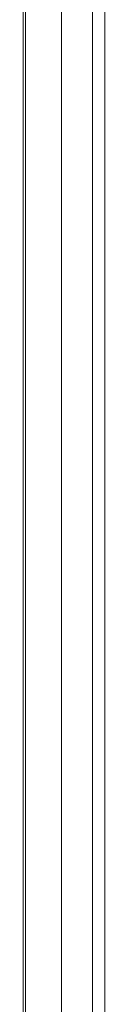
# Model space of a CAD drawing. Header units: inches. Extents: x 4 to 472, y 10 to 298.
# Tile 41 of 45: x 423.382 to 424.223, y 225.23 to 235.4. Entities that reach past the tile are written whole.
import ezdxf

# ---------------------------------------------------------------- set-up
doc = ezdxf.new("R2010")
doc.units = ezdxf.units.IN
doc.header["$LTSCALE"] = 28
doc.header["$MEASUREMENT"] = 0
doc.layers.add('Visible (ANSI)', color=7, linetype='Continuous', lineweight=5)
doc.layers.add('Visible Narrow (ANSI)', color=7, linetype='Continuous', lineweight=5)

msp = doc.modelspace()

# ---------------------------------------------------------------- linework, layer by layer
at = {"layer": 'Visible (ANSI)'}
msp.add_line((423.3818, 258.2476), (423.3818, 223.696), dxfattribs=at)
at = {"layer": 'Visible Narrow (ANSI)'}
for p, q in [((423.4057, 258.2494), (423.4057, 223.6707)), ((423.7749, 258.2752), (423.7749, 223.6966)), ((424.0956, 223.8525), (424.0956, 258.1453)), ((424.2225, 223.8429), (424.2225, 258.1218))]:
    msp.add_line(p, q, dxfattribs=at)

doc.saveas('drawing.dxf')
